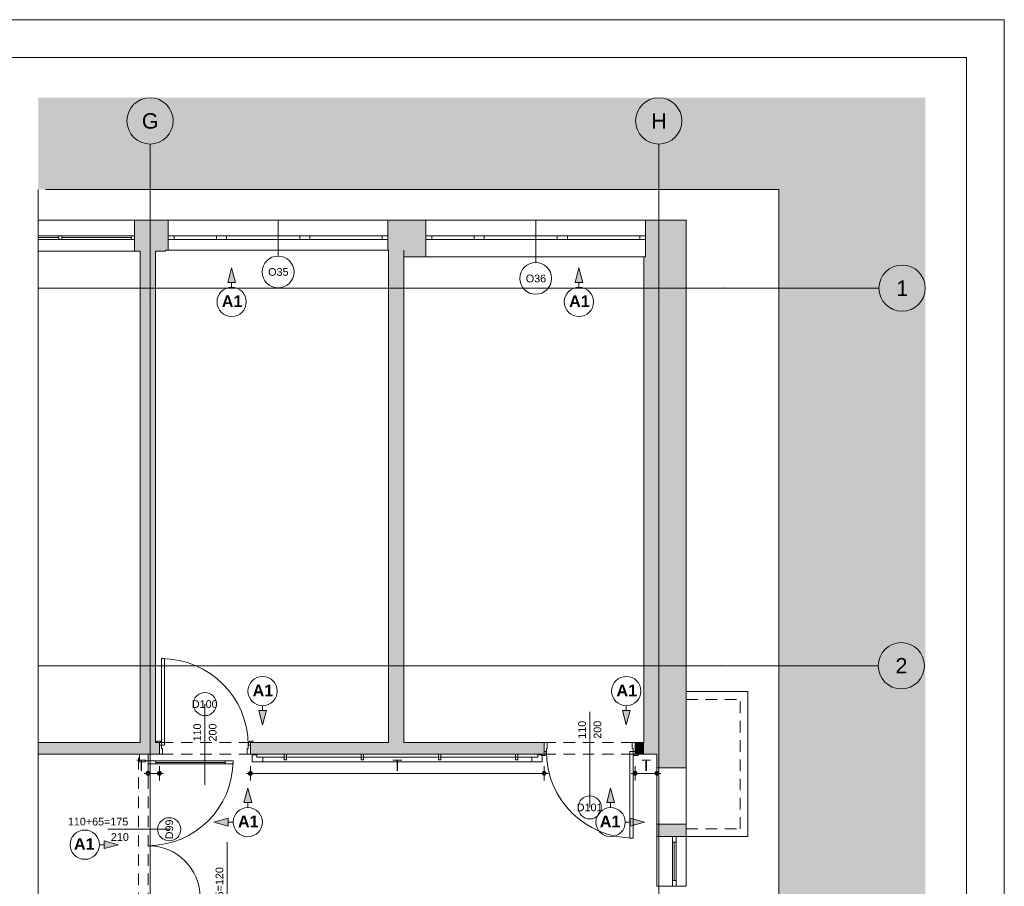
# Paper-space layout 'A-52 WYKOŃCZENIA ŚCIAN - PIĘTRO 7' of a CAD drawing. Header units: millimetres. Extents: x 0 to 420, y 0 to 297.
# Tile 11 of 11: x 292 to 420, y 185 to 297. Entities that reach past the tile are written whole.
import ezdxf
from ezdxf.xclip import XClip

# ---------------------------------------------------------------- set-up
doc = ezdxf.new("R2010")
doc.units = ezdxf.units.MM
doc.header["$MEASUREMENT"] = 0
doc.header["$XCLIPFRAME"] = 0
for name, pattern in [('DASHDOTX2', [1000, 500, -250, 0, -250]), ('Przer. długie kreski', [2.5, 1.5, -1]), ('PRZERYWANA_DU_A', [550, 350, -200])]:
    doc.linetypes.add(name, pattern=pattern)
for name, color, linetype, lineweight in [('0_Nr_pióra__2', 8, 'Continuous', 13), ('A__OKŁADZINY ŚCIAN_Nr_pióra__1', 7, 'Continuous', 20), ('A_Arkusz_Nr_pióra__1', 7, 'Continuous', 20), ('A_ściany_Nr_pióra__1', 7, 'Continuous', 20), ('Drzwi Archicad_Nr_pióra__3', 252, 'Continuous', 13), ('Okna Archicada_Nr_pióra__3', 252, 'Continuous', 13), ('Znaczniki drzwi Archicada_Nr_pióra__3', 252, 'Continuous', 13), ('Znaczniki okien Archicada_Nr_pióra__3', 252, 'Continuous', 13)]:
    doc.layers.add(name, color=color, linetype=linetype, lineweight=lineweight)
for name, color, linetype in [('A__OKŁADZINY ŚCIAN', 7, 'Continuous'), ('A_podrys', 7, 'Continuous'), ('A_ściany', 7, 'Continuous')]:
    doc.layers.add(name, color=color, linetype=linetype)
for name, color, linetype, lineweight, true_color in [('A__OKŁADZINY ŚCIAN_Nr_pióra__7', 7, 'Continuous', 18, 0x171717), ('A_osie_Nr_pióra__16', 7, 'Continuous', 5, 0x0f0f0f), ('A_osie_Nr_pióra__76', 7, 'Continuous', 5, 0x2d2d2d), ('A_ściany proj_Nr_pióra__21', 7, 'Continuous', 5, 0xb0b0b0), ('A_ściany_Nr_pióra__10', 7, 'Continuous', 13, 0x4b4b4b), ('A_ściany_Nr_pióra__19', 7, 'Continuous', 5, 0x191919), ('AR ODBOJOPORĘCZ_Nr_pióra__10', 7, 'Continuous', 13, 0x4b4b4b), ('Okna Archicada_Nr_pióra__19', 7, 'Continuous', 5, 0x191919)]:
    doc.layers.add(name, color=color, linetype=linetype, lineweight=lineweight, true_color=true_color)
doc.styles.add('STYL_AUTOMATYCZNY_1', font='arial.ttf')
doc.styles.add('STYL_AUTOMATYCZNY_3', font='arial.ttf')
doc.styles.add('STYL_AUTOMATYCZNY_4', font='arial.ttf')
doc.styles.add('STYL_AUTOMATYCZNY_5', font='arial.ttf')

# ---------------------------------------------------------------- blocks, each defined once
blk = doc.blocks.new('Rysunek_2_2', base_point=(-1730.12, -267.92))
at = {"linetype": 'Continuous', "lineweight": 0, "true_color": 0x484848}
blk.add_hatch(color=251, dxfattribs=at).paths.add_polyline_path([(409.74, 286.86), (294.68, 286.86), (294.68, 274.97), (390.74, 274.97), (390.74, 116.16), (294.68, 116.16), (294.68, 111.16), (409.74, 111.16)])
at = {"layer": 'A__OKŁADZINY ŚCIAN', "linetype": 'Continuous', "lineweight": 0, "true_color": 0x000000}
for points in [[(319.76, 264.78), (319.26, 262.91), (320.26, 262.91)], [(364.82, 264.78), (364.32, 262.91), (365.32, 262.91)], [(323.77, 205.47), (324.27, 207.33), (323.27, 207.33)], [(370.96, 205.47), (371.46, 207.33), (370.46, 207.33)], [(321.86, 197.27), (321.36, 195.4), (322.36, 195.4)], [(368.92, 197.27), (368.42, 195.4), (369.42, 195.4)], [(317.46, 192.86), (319.33, 192.36), (319.33, 193.36)], [(373.32, 192.86), (371.45, 193.36), (371.45, 192.36)], [(305.1, 189.94), (303.24, 190.44), (303.24, 189.44)]]:
    blk.add_hatch(color=18, dxfattribs=at).paths.add_polyline_path(points)
at = {"layer": 'A__OKŁADZINY ŚCIAN', "linetype": 'Continuous', "lineweight": 0, "true_color": 0x171717}
for points in [[(308.66, 199.19), (308.68, 199.09), (308.73, 199.01), (308.81, 198.95), (308.91, 198.94), (309, 198.95), (309.08, 199.01), (309.14, 199.09), (309.16, 199.19), (309.14, 199.28), (309.08, 199.36), (309, 199.42), (308.91, 199.44), (308.81, 199.42), (308.73, 199.36), (308.68, 199.28)], [(310.14, 199.19), (310.16, 199.09), (310.22, 199.01), (310.3, 198.95), (310.39, 198.94), (310.49, 198.95), (310.57, 199.01), (310.62, 199.09), (310.64, 199.19), (310.62, 199.28), (310.57, 199.36), (310.49, 199.42), (310.39, 199.44), (310.3, 199.42), (310.22, 199.36), (310.16, 199.28)], [(321.94, 199.19), (321.96, 199.09), (322.02, 199.01), (322.1, 198.95), (322.19, 198.94), (322.29, 198.95), (322.37, 199.01), (322.42, 199.09), (322.44, 199.19), (322.42, 199.28), (322.37, 199.36), (322.29, 199.42), (322.19, 199.44), (322.1, 199.42), (322.02, 199.36), (321.96, 199.28)], [(360.06, 199.19), (360.08, 199.09), (360.14, 199.01), (360.22, 198.95), (360.31, 198.94), (360.41, 198.95), (360.49, 199.01), (360.54, 199.09), (360.56, 199.19), (360.54, 199.28), (360.49, 199.36), (360.41, 199.42), (360.31, 199.44), (360.22, 199.42), (360.14, 199.36), (360.08, 199.28)], [(371.86, 199.19), (371.88, 199.09), (371.94, 199.01), (372.02, 198.95), (372.11, 198.94), (372.21, 198.95), (372.29, 199.01), (372.34, 199.09), (372.36, 199.19), (372.34, 199.28), (372.29, 199.36), (372.21, 199.42), (372.11, 199.44), (372.02, 199.42), (371.94, 199.36), (371.88, 199.28)], [(374.69, 199.19), (374.71, 199.09), (374.77, 199.01), (374.85, 198.95), (374.94, 198.94), (375.04, 198.95), (375.12, 199.01), (375.17, 199.09), (375.19, 199.19), (375.17, 199.28), (375.12, 199.36), (375.04, 199.42), (374.94, 199.44), (374.85, 199.42), (374.77, 199.36), (374.71, 199.28)]]:
    blk.add_hatch(color=250, dxfattribs=at).paths.add_polyline_path(points)
at = {"layer": 'A_ściany', "linetype": 'Continuous', "lineweight": 0, "true_color": 0x000000}
for points in [[(307.17, 270.97), (307.17, 266.97), (311.17, 266.97), (311.17, 270.97)], [(311.17, 267.07), (311.54, 267.07), (311.54, 270.97), (311.17, 270.97)], [(340.04, 270.97), (340.04, 267.07), (342.09, 267.07), (342.09, 270.97)], [(342.09, 270.97), (342.09, 266.22), (344.96, 266.22), (344.96, 270.97)], [(373.24, 266.22), (373.24, 201.69), (378.74, 201.69), (378.74, 270.97)], [(373.46, 266.41), (378.74, 270.97), (373.46, 270.97)], [(342.09, 203.19), (342.09, 267.07), (340.09, 267.07), (340.09, 203.19)], [(309.9, 203.19), (309.9, 266.97), (307.91, 266.97), (307.91, 203.19)], [(310.39, 203.19), (294.68, 203.19), (294.68, 201.69), (310.39, 201.69)], [(322.19, 201.69), (360.31, 201.69), (360.31, 203.19), (322.19, 203.19)], [(372.11, 203.19), (372.11, 201.69), (373.24, 201.69), (373.24, 203.19)], [(378.74, 201.69), (374.94, 201.69), (374.94, 199.9), (377.44, 199.9), (378.74, 199.9)], [(374.94, 191), (378.74, 191), (378.74, 192.6), (377.44, 192.6), (374.94, 192.6)]]:
    blk.add_hatch(color=18, dxfattribs=at).paths.add_polyline_path(points)
at = {"layer": '0_Nr_pióra__2', "color": 8, "linetype": 'PRZERYWANA_DU_A', "lineweight": 13, "flags": 128}
for points in [[(294.68, 274.97), (294.68, 116.16)], [(294.68, 116.16), (390.74, 116.16), (390.74, 274.97), (294.68, 274.97)]]:
    blk.add_lwpolyline(points, dxfattribs=at)
at = {"layer": 'A__OKŁADZINY ŚCIAN_Nr_pióra__1', "color": 7, "linetype": 'Continuous', "lineweight": 20}
for p, q in [((319.76, 264.78), (319.26, 262.91)), ((319.76, 264.78), (320.26, 262.91)), ((364.82, 264.78), (364.32, 262.91)), ((364.82, 264.78), (365.32, 262.91)), ((320.26, 262.91), (319.26, 262.91)), ((319.76, 262.28), (319.76, 262.91)), ((365.32, 262.91), (364.32, 262.91)), ((364.82, 262.28), (364.82, 262.91)), ((323.27, 207.33), (324.27, 207.33)), ((323.77, 205.47), (323.27, 207.33)), ((323.77, 207.97), (323.77, 207.33)), ((323.77, 205.47), (324.27, 207.33)), ((370.46, 207.33), (371.46, 207.33)), ((370.96, 205.47), (370.46, 207.33)), ((370.96, 207.97), (370.96, 207.33)), ((370.96, 205.47), (371.46, 207.33)), ((321.86, 197.27), (321.36, 195.4)), ((321.86, 197.27), (322.36, 195.4)), ((368.92, 197.27), (368.42, 195.4)), ((368.92, 197.27), (369.42, 195.4)), ((322.36, 195.4), (321.36, 195.4)), ((321.86, 194.77), (321.86, 195.4)), ((369.42, 195.4), (368.42, 195.4)), ((368.92, 194.77), (368.92, 195.4)), ((317.46, 192.86), (319.33, 193.36)), ((319.33, 193.36), (319.33, 192.36)), ((371.45, 192.36), (371.45, 193.36)), ((373.32, 192.86), (371.45, 193.36)), ((317.46, 192.86), (319.33, 192.36)), ((319.96, 192.86), (319.33, 192.86)), ((370.82, 192.86), (371.45, 192.86)), ((373.32, 192.86), (371.45, 192.36)), ((303.24, 189.44), (303.24, 190.44)), ((305.1, 189.94), (303.24, 190.44)), ((302.6, 189.94), (303.24, 189.94)), ((305.1, 189.94), (303.24, 189.44))]:
    blk.add_line(p, q, dxfattribs=at)
for centre in [(319.76, 260.37), (364.82, 260.37), (323.77, 209.87), (370.96, 209.87), (321.86, 192.86), (368.92, 192.86), (300.7, 189.94)]:
    blk.add_circle(centre, 1.9, dxfattribs=at)
at = {"layer": 'A__OKŁADZINY ŚCIAN_Nr_pióra__7', "color": 250, "linetype": 'Continuous', "lineweight": 18, "true_color": 0x171717}
for p, q in [((308.91, 199.44), (308.91, 200.12)), ((310.39, 199.44), (310.39, 200.12)), ((322.19, 199.44), (322.19, 200.12)), ((360.31, 199.44), (360.31, 200.12)), ((372.11, 199.44), (372.11, 200.12)), ((374.94, 199.44), (374.94, 200.12)), ((308.41, 199.19), (308.66, 199.19)), ((308.91, 198.25), (308.91, 198.94)), ((309.16, 199.19), (310.14, 199.19)), ((310.39, 198.25), (310.39, 198.94)), ((310.64, 199.19), (310.89, 199.19)), ((321.69, 199.19), (321.94, 199.19)), ((322.19, 198.25), (322.19, 198.94)), ((322.44, 199.19), (360.06, 199.19)), ((360.31, 198.25), (360.31, 198.94)), ((360.56, 199.19), (360.81, 199.19)), ((371.61, 199.19), (371.86, 199.19)), ((372.11, 198.25), (372.11, 198.94)), ((372.36, 199.19), (374.69, 199.19)), ((374.94, 198.25), (374.94, 198.94)), ((375.19, 199.19), (375.44, 199.19))]:
    blk.add_line(p, q, dxfattribs=at)
for centre in [(308.91, 199.19), (310.39, 199.19), (322.19, 199.19), (360.31, 199.19), (372.11, 199.19), (374.94, 199.19)]:
    blk.add_circle(centre, 0.25, dxfattribs=at)
at = {"layer": 'A_osie_Nr_pióra__16', "color": 250, "linetype": 'DASHDOTX2', "lineweight": 5, "true_color": 0x0f0f0f}
for p, q in [((309.17, 260.61), (309.17, 280.86)), ((375.17, 260.61), (375.17, 280.86)), ((383.49, 262.16), (294.68, 262.16)), ((383.49, 262.16), (403.74, 262.16)), ((309.17, 260.61), (309.17, 111.16)), ((375.17, 260.61), (375.17, 111.16)), ((383.39, 213.16), (294.68, 213.16)), ((383.39, 213.16), (403.64, 213.16))]:
    blk.add_line(p, q, dxfattribs=at)
for p in [(383.49, 262.16), (383.49, 262.16), (309.17, 260.61), (309.17, 260.61), (375.17, 260.61), (375.17, 260.61), (383.39, 213.16), (383.39, 213.16)]:
    blk.add_point(p, dxfattribs=at)
at = {"layer": 'A_osie_Nr_pióra__76', "color": 250, "linetype": 'Continuous', "lineweight": 5, "true_color": 0x2d2d2d}
for centre in [(309.17, 283.86), (375.17, 283.86), (406.74, 262.16), (406.64, 213.16)]:
    blk.add_circle(centre, 3, dxfattribs=at)
at = {"layer": 'A_ściany proj_Nr_pióra__21', "color": 253, "linetype": 'Continuous', "lineweight": 5, "true_color": 0xb0b0b0}
for p, q in [((307.79, 201.69), (307.69, 201.69)), ((307.82, 201.69), (307.79, 201.69)), ((307.94, 201.69), (307.82, 201.69)), ((308.69, 201.69), (307.94, 201.69)), ((308.82, 201.69), (308.69, 201.69)), ((308.94, 201.69), (308.82, 201.69))]:
    blk.add_line(p, q, dxfattribs=at)
at = {"layer": 'A_ściany_Nr_pióra__1', "color": 7, "linetype": 'Continuous', "lineweight": 20}
for p, q in [((307.17, 266.97), (307.17, 270.97)), ((311.54, 270.97), (311.54, 268.97)), ((340.04, 270.97), (340.04, 268.97)), ((344.96, 270.97), (344.96, 268.97)), ((373.46, 270.97), (373.46, 268.97)), ((311.54, 268.97), (311.54, 268.47)), ((311.54, 268.47), (311.54, 267.07)), ((340.04, 268.97), (340.04, 268.47)), ((340.04, 268.47), (340.04, 267.07)), ((344.96, 268.97), (344.96, 268.47)), ((344.96, 268.47), (344.96, 266.22)), ((373.46, 268.97), (373.46, 268.47)), ((373.46, 268.47), (373.46, 266.22)), ((310.39, 203.19), (310.02, 203.19)), ((310.39, 202.84), (310.39, 203.19)), ((322.19, 203.19), (322.56, 203.19)), ((322.19, 202.84), (322.19, 203.19)), ((360.31, 203.19), (360.31, 202.04)), ((372.11, 203.19), (372.11, 202.04)), ((310.39, 201.69), (310.39, 202.84)), ((322.19, 201.69), (322.19, 202.84)), ((360.31, 202.04), (360.31, 201.69)), ((372.11, 202.04), (372.11, 201.69)), ((360.31, 201.69), (359.94, 201.69)), ((372.11, 201.69), (372.48, 201.69)), ((377.44, 199.9), (374.94, 199.9)), ((377.44, 199.9), (378.74, 199.9)), ((377.44, 192.6), (374.94, 192.6)), ((377.44, 192.6), (378.74, 192.6)), ((378.74, 191), (374.94, 191)), ((378.74, 184.54), (374.94, 184.54))]:
    blk.add_line(p, q, dxfattribs=at)
at = {"layer": 'A_ściany_Nr_pióra__1', "color": 7, "linetype": 'Continuous', "lineweight": 20, "flags": 128}
for points in [[(311.17, 270.97), (307.17, 270.97)], [(311.54, 270.97), (311.17, 270.97)], [(342.09, 270.97), (340.04, 270.97)], [(344.96, 270.97), (342.09, 270.97)], [(378.74, 270.97), (373.46, 270.97)], [(378.74, 201.69), (378.74, 270.97)], [(311.17, 266.97), (311.17, 267.07)], [(311.17, 267.07), (311.54, 267.07)], [(340.04, 267.07), (340.09, 267.07)], [(340.09, 267.07), (340.09, 203.19)], [(342.09, 267.07), (342.09, 266.22)], [(342.09, 203.19), (342.09, 267.07)], [(307.17, 266.97), (307.91, 266.97)], [(307.91, 266.97), (307.91, 203.19)], [(309.9, 266.97), (311.17, 266.97)], [(309.9, 203.19), (309.9, 266.97)], [(342.09, 266.22), (344.96, 266.22)], [(373.24, 266.22), (373.24, 203.19)], [(307.91, 203.19), (294.68, 203.19)], [(310.39, 203.19), (309.9, 203.19)], [(340.09, 203.19), (322.19, 203.19)], [(360.31, 203.19), (342.09, 203.19)], [(373.24, 203.19), (372.11, 203.19)], [(294.68, 201.69), (310.39, 201.69)], [(322.19, 201.69), (360.31, 201.69)], [(372.11, 201.69), (373.24, 201.69)], [(373.24, 201.69), (374.94, 201.69)], [(374.94, 201.69), (374.94, 199.9)], [(378.74, 199.9), (378.74, 201.69)], [(374.94, 192.6), (374.94, 191)], [(378.74, 191), (378.74, 192.6)]]:
    blk.add_lwpolyline(points, dxfattribs=at)
at = {"layer": 'A_ściany_Nr_pióra__10', "color": 251, "linetype": 'Continuous', "lineweight": 13, "true_color": 0x4b4b4b}
for p, q in [((378.74, 209.8), (386.74, 209.8)), ((386.74, 191), (386.74, 209.8)), ((378.74, 191), (386.74, 191))]:
    blk.add_line(p, q, dxfattribs=at)
at = {"layer": 'A_ściany_Nr_pióra__10', "color": 251, "linetype": 'Przer. długie kreski', "lineweight": 13, "true_color": 0x4b4b4b}
for p, q in [((378.74, 208.8), (385.74, 208.8)), ((385.74, 192), (385.74, 208.8)), ((378.74, 192), (385.74, 192))]:
    blk.add_line(p, q, dxfattribs=at)
at = {"layer": 'A_ściany_Nr_pióra__19', "color": 250, "linetype": 'Continuous', "lineweight": 5, "true_color": 0x191919}
for p, q in [((307.17, 270.97), (294.68, 270.97)), ((294.68, 266.97), (307.17, 266.97)), ((374.94, 191), (374.94, 184.54)), ((378.74, 184.54), (378.74, 191))]:
    blk.add_line(p, q, dxfattribs=at)
at = {"layer": 'AR ODBOJOPORĘCZ_Nr_pióra__10', "color": 251, "linetype": 'Continuous', "lineweight": 13, "true_color": 0x4b4b4b}
for p, q in [((322.44, 201.58), (322.44, 200.69)), ((323.04, 201.58), (322.44, 201.58)), ((322.44, 201.58), (322.44, 200.69)), ((322.44, 200.69), (360.06, 200.69)), ((322.44, 200.69), (360.06, 200.69)), ((323.04, 201.28), (323.04, 201.58)), ((323.04, 201.28), (359.47, 201.28)), ((323.79, 200.69), (323.79, 201.28)), ((326.88, 201.69), (326.58, 201.69)), ((326.58, 201.69), (326.58, 200.96)), ((326.58, 200.96), (326.88, 200.96)), ((326.88, 200.96), (326.88, 201.69)), ((336.88, 201.69), (336.58, 201.69)), ((336.58, 201.69), (336.58, 200.96)), ((336.58, 200.96), (336.88, 200.96)), ((336.88, 200.96), (336.88, 201.69)), ((346.88, 201.69), (346.58, 201.69)), ((346.58, 201.69), (346.58, 200.96)), ((346.58, 200.96), (346.88, 200.96)), ((346.88, 200.96), (346.88, 201.69)), ((356.88, 201.69), (356.58, 201.69)), ((356.58, 201.69), (356.58, 200.96)), ((356.58, 200.96), (356.88, 200.96)), ((356.88, 200.96), (356.88, 201.69)), ((358.71, 200.69), (358.71, 201.28)), ((359.47, 201.28), (359.47, 201.58)), ((359.47, 201.58), (360.06, 201.58)), ((360.06, 201.58), (360.06, 200.69)), ((360.06, 200.69), (360.06, 201.58))]:
    blk.add_line(p, q, dxfattribs=at)
at = {"layer": 'Drzwi Archicad_Nr_pióra__3', "color": 252, "linetype": 'Continuous', "lineweight": 13}
for p, q in [((310.67, 214.08), (310.67, 202.84)), ((311.07, 214.08), (310.67, 214.08)), ((311.07, 202.84), (311.07, 214.08)), ((310.02, 203.19), (310.02, 203.38)), ((310.02, 203.38), (310.52, 203.38)), ((310.52, 203.19), (310.02, 203.19)), ((310.39, 203.19), (310.02, 203.19)), ((310.39, 203.19), (310.02, 203.19)), ((310.39, 202.84), (310.39, 203.19)), ((310.39, 203.19), (310.64, 203.19)), ((310.39, 202.84), (310.39, 203.19)), ((310.39, 202.84), (310.39, 203.19)), ((310.52, 203.38), (310.52, 203.19)), ((310.64, 203.19), (310.64, 202.84)), ((321.94, 202.84), (321.94, 203.19)), ((321.94, 203.19), (322.19, 203.19)), ((322.06, 203.38), (322.56, 203.38)), ((322.06, 203.19), (322.06, 203.38)), ((322.56, 203.19), (322.06, 203.19)), ((322.19, 203.19), (322.19, 202.84)), ((322.19, 202.84), (322.19, 203.19)), ((322.19, 202.84), (322.19, 203.19)), ((322.19, 203.19), (322.56, 203.19)), ((322.19, 203.19), (322.56, 203.19)), ((322.56, 203.38), (322.56, 203.19)), ((360.31, 202.04), (360.31, 203.19)), ((360.31, 203.19), (360.71, 203.19)), ((360.31, 203.19), (360.31, 202.04)), ((360.31, 203.19), (360.31, 202.04)), ((360.71, 203.19), (360.71, 202.44)), ((371.71, 202.44), (371.71, 203.19)), ((371.71, 203.19), (372.11, 203.19)), ((372.11, 203.19), (372.11, 202.04)), ((372.11, 203.19), (372.11, 202.04)), ((372.11, 203.19), (372.11, 202.04)), ((310.64, 202.84), (310.39, 202.84)), ((310.39, 201.69), (310.39, 202.84)), ((310.39, 202.84), (310.67, 202.84)), ((310.39, 201.69), (310.39, 202.84)), ((310.39, 201.69), (310.39, 202.84)), ((310.67, 202.84), (310.67, 202.44)), ((310.67, 202.84), (311.07, 202.84)), ((310.67, 202.44), (310.79, 202.44)), ((310.79, 202.44), (310.79, 201.69)), ((321.79, 201.69), (321.79, 202.44)), ((321.79, 202.44), (321.91, 202.44)), ((321.91, 202.44), (321.91, 202.84)), ((321.91, 202.84), (322.19, 202.84)), ((322.19, 202.84), (321.94, 202.84)), ((322.19, 202.84), (322.19, 201.69)), ((322.19, 201.69), (322.19, 202.84)), ((322.19, 201.69), (322.19, 202.84)), ((360.31, 201.69), (360.31, 202.04)), ((360.31, 202.04), (360.56, 202.04)), ((360.59, 202.04), (360.31, 202.04)), ((360.31, 202.04), (360.31, 201.69)), ((360.31, 202.04), (360.31, 201.69)), ((360.56, 202.04), (360.56, 201.69)), ((360.71, 202.44), (360.59, 202.44)), ((360.59, 202.44), (360.59, 202.04)), ((371.83, 202.04), (371.43, 202.04)), ((371.43, 202.04), (371.43, 190.8)), ((371.83, 202.44), (371.71, 202.44)), ((371.83, 202.04), (371.83, 202.44)), ((372.11, 202.04), (371.83, 202.04)), ((371.83, 190.8), (371.83, 202.04)), ((371.86, 201.69), (371.86, 202.04)), ((371.86, 202.04), (372.11, 202.04)), ((372.11, 202.04), (372.11, 201.69)), ((372.11, 202.04), (372.11, 201.69)), ((372.11, 202.04), (372.11, 201.69)), ((307.79, 201.69), (307.69, 201.69)), ((307.79, 201.69), (308.94, 201.69)), ((307.79, 200.69), (307.79, 201.69)), ((307.82, 201.69), (307.79, 201.69)), ((307.82, 201.69), (307.79, 201.69)), ((308.54, 200.69), (307.79, 200.69)), ((307.94, 201.69), (307.82, 201.69)), ((307.94, 201.69), (307.82, 201.69)), ((308.69, 201.69), (307.94, 201.69)), ((308.69, 201.69), (307.94, 201.69)), ((308.94, 200.81), (308.54, 200.81)), ((308.54, 200.81), (308.54, 200.69)), ((308.82, 201.69), (308.69, 201.69)), ((308.82, 201.69), (308.69, 201.69)), ((308.94, 201.69), (308.82, 201.69)), ((308.94, 201.69), (308.82, 201.69)), ((308.94, 201.69), (308.94, 200.81)), ((309.94, 200.81), (308.94, 200.81)), ((308.94, 200.81), (308.94, 200.41)), ((309.94, 200.41), (309.94, 200.81)), ((318.94, 200.61), (309.94, 200.61)), ((310.79, 201.69), (310.39, 201.69)), ((319.94, 200.81), (318.94, 200.81)), ((318.94, 200.81), (318.94, 200.41)), ((319.94, 200.41), (319.94, 200.81)), ((322.19, 201.69), (321.79, 201.69)), ((359.94, 201.5), (359.94, 201.69)), ((359.94, 201.69), (360.44, 201.69)), ((360.31, 201.69), (359.94, 201.69)), ((360.31, 201.69), (359.94, 201.69)), ((360.44, 201.5), (359.94, 201.5)), ((360.56, 201.69), (360.31, 201.69)), ((360.44, 201.69), (360.44, 201.5)), ((372.11, 201.69), (371.86, 201.69)), ((371.98, 201.69), (372.48, 201.69)), ((371.98, 201.5), (371.98, 201.69)), ((372.48, 201.5), (371.98, 201.5)), ((372.11, 201.69), (372.48, 201.69)), ((372.11, 201.69), (372.48, 201.69)), ((372.48, 201.69), (372.48, 201.5)), ((308.94, 200.41), (309.94, 200.41)), ((318.94, 200.41), (319.94, 200.41)), ((371.43, 190.8), (371.83, 190.8))]:
    blk.add_line(p, q, dxfattribs=at)
at = {"layer": 'Drzwi Archicad_Nr_pióra__3', "color": 252, "linetype": 'Przer. długie kreski', "lineweight": 13}
for p, q in [((322.19, 203.19), (310.39, 203.19)), ((360.31, 203.19), (372.11, 203.19)), ((307.69, 182.19), (307.69, 201.69)), ((308.94, 182.19), (308.94, 201.69)), ((322.19, 201.69), (310.39, 201.69)), ((360.31, 201.69), (372.11, 201.69))]:
    blk.add_line(p, q, dxfattribs=at)
at = {"layer": 'Drzwi Archicad_Nr_pióra__3', "color": 252, "linetype": 'Continuous', "lineweight": 13, "flags": 128}
for points in [[(318.94, 200.81), (309.94, 200.81), (309.94, 200.61), (318.94, 200.61)], [(318.94, 200.61), (309.94, 200.61), (309.94, 200.41), (318.94, 200.41)]]:
    blk.add_lwpolyline(points, close=True, dxfattribs=at)
at = {"layer": 'Drzwi Archicad_Nr_pióra__3', "color": 252, "linetype": 'Continuous', "lineweight": 13}
for centre, radius, start, end in [((310.67, 202.84), 11.24, 0, 90), ((371.83, 202.04), 11.24, 180, 270), ((308.94, 200.81), 11, 270, 0), ((308.94, 183.07), 6.74, 0, 90)]:
    blk.add_arc(centre, radius, start, end, dxfattribs=at)
at = {"layer": 'Okna Archicada_Nr_pióra__19', "color": 250, "linetype": 'Continuous', "lineweight": 5, "true_color": 0x191919}
for p, q in [((294.68, 268.97), (307.17, 268.97)), ((297.33, 268.72), (294.68, 268.72)), ((307.17, 268.47), (294.68, 268.47)), ((297.33, 268.97), (297.33, 268.47)), ((297.73, 268.97), (297.73, 268.47)), ((306.77, 268.72), (297.73, 268.72)), ((306.77, 268.97), (306.77, 268.47)), ((307.17, 268.97), (307.17, 268.47)), ((377.44, 199.9), (374.94, 199.9)), ((374.94, 192.6), (374.94, 199.9)), ((377.44, 199.9), (378.74, 199.9)), ((378.74, 192.6), (378.74, 199.9)), ((377.44, 192.6), (374.94, 192.6)), ((377.44, 192.6), (378.74, 192.6)), ((376.94, 184.54), (376.94, 191)), ((376.94, 191), (377.44, 191)), ((377.44, 191), (377.44, 184.54)), ((376.94, 190.25), (377.44, 190.25)), ((377.19, 185.29), (377.19, 190.25)), ((376.94, 185.29), (377.44, 185.29)), ((377.44, 184.54), (376.94, 184.54))]:
    blk.add_line(p, q, dxfattribs=at)
at = {"layer": 'Okna Archicada_Nr_pióra__3', "color": 252, "linetype": 'Continuous', "lineweight": 13}
for p, q in [((311.54, 270.97), (340.04, 270.97)), ((311.54, 270.97), (311.54, 268.97)), ((340.04, 270.97), (340.04, 268.97)), ((344.96, 270.97), (373.46, 270.97)), ((344.96, 270.97), (344.96, 268.97)), ((373.46, 270.97), (373.46, 268.97)), ((311.54, 268.97), (312.29, 268.97)), ((311.54, 268.97), (311.54, 268.47)), ((311.54, 268.97), (311.54, 268.47)), ((312.29, 268.47), (311.54, 268.47)), ((311.54, 268.47), (311.54, 267.07)), ((312.29, 268.97), (312.29, 268.47)), ((312.29, 268.97), (317.79, 268.97)), ((317.79, 268.47), (312.29, 268.47)), ((317.79, 268.47), (317.79, 268.97)), ((317.79, 268.97), (318.44, 268.97)), ((318.44, 268.47), (317.79, 268.47)), ((318.44, 268.97), (319.09, 268.97)), ((319.09, 268.47), (318.44, 268.47)), ((319.09, 268.97), (319.09, 268.47)), ((319.09, 268.97), (328.59, 268.97)), ((328.59, 268.47), (319.09, 268.47)), ((328.59, 268.47), (328.59, 268.97)), ((328.59, 268.97), (329.24, 268.97)), ((329.24, 268.47), (328.59, 268.47)), ((329.24, 268.97), (329.89, 268.97)), ((329.89, 268.47), (329.24, 268.47)), ((329.89, 268.97), (329.89, 268.47)), ((329.89, 268.97), (339.29, 268.97)), ((339.29, 268.47), (329.89, 268.47)), ((339.29, 268.47), (339.29, 268.97)), ((339.29, 268.97), (340.04, 268.97)), ((340.04, 268.47), (339.29, 268.47)), ((340.04, 268.97), (340.04, 268.47)), ((340.04, 268.97), (340.04, 268.47)), ((340.04, 268.47), (340.04, 267.07)), ((344.96, 268.97), (345.71, 268.97)), ((344.96, 268.97), (344.96, 268.47)), ((344.96, 268.97), (344.96, 268.47)), ((345.71, 268.47), (344.96, 268.47)), ((344.96, 268.47), (344.96, 266.22)), ((345.71, 268.97), (345.71, 268.47)), ((345.71, 268.97), (351.21, 268.97)), ((351.21, 268.47), (345.71, 268.47)), ((351.21, 268.47), (351.21, 268.97)), ((351.21, 268.97), (351.86, 268.97)), ((351.86, 268.47), (351.21, 268.47)), ((351.86, 268.97), (352.51, 268.97)), ((352.51, 268.47), (351.86, 268.47)), ((352.51, 268.97), (352.51, 268.47)), ((352.51, 268.97), (362.01, 268.97)), ((362.01, 268.47), (352.51, 268.47)), ((362.01, 268.47), (362.01, 268.97)), ((362.01, 268.97), (362.66, 268.97)), ((362.66, 268.47), (362.01, 268.47)), ((362.66, 268.97), (363.31, 268.97)), ((363.31, 268.47), (362.66, 268.47)), ((363.31, 268.97), (363.31, 268.47)), ((363.31, 268.97), (372.71, 268.97)), ((372.71, 268.47), (363.31, 268.47)), ((372.71, 268.47), (372.71, 268.97)), ((372.71, 268.97), (373.46, 268.97)), ((373.46, 268.47), (372.71, 268.47)), ((373.46, 268.97), (373.46, 268.47)), ((373.46, 268.97), (373.46, 268.47)), ((373.46, 268.47), (373.46, 266.22)), ((311.54, 267.07), (340.04, 267.07)), ((344.96, 266.22), (373.46, 266.22))]:
    blk.add_line(p, q, dxfattribs=at)
at = {"layer": 'Znaczniki drzwi Archicada_Nr_pióra__3', "color": 252, "linetype": 'Continuous', "lineweight": 13}
for p, q in [((316.29, 208.19), (316.29, 197.69)), ((366.21, 194.78), (366.21, 207.19)), ((311.66, 191.94), (303.69, 191.94)), ((319.16, 174.39), (319.16, 190.25))]:
    blk.add_line(p, q, dxfattribs=at)
at = {"layer": 'Znaczniki drzwi Archicada_Nr_pióra__3', "color": 252, "linetype": 'Continuous', "lineweight": 13, "flags": 128}
for points in [[(317.79, 208.19, 1), (314.79, 208.19, 1)], [(364.71, 194.78, 1), (367.71, 194.78, 1)], [(311.66, 190.44, 1), (311.66, 193.44, 1)]]:
    blk.add_lwpolyline(points, format="xyb", close=True, dxfattribs=at)
at = {"layer": 'Znaczniki okien Archicada_Nr_pióra__3', "color": 252, "linetype": 'Continuous', "lineweight": 13}
for p, q in [((325.79, 266.32), (325.79, 270.97)), ((359.21, 265.47), (359.21, 270.97))]:
    blk.add_line(p, q, dxfattribs=at)
for centre, start, end in [((325.79, 264.27), 0, 180), ((359.21, 263.42), 0, 180), ((325.79, 264.27), 180, 0), ((359.21, 263.42), 180, 0)]:
    blk.add_arc(centre, 2.06, start, end, dxfattribs=at)
at = {"layer": 'A__OKŁADZINY ŚCIAN_Nr_pióra__1', "color": 7, "linetype": 'Continuous', "lineweight": 20, "char_height": 1.5, "style": 'STYL_AUTOMATYCZNY_3'}
for s, insert, attachment_point in [('\\A1;{\\pql;\\fArial|b1|i0|c238|p0;\\W1.000000;A1}', (318.48, 260.46), 4), ('\\A1;{\\pql;\\fArial|b1|i0|c238|p0;\\W1.000000;A1}', (363.54, 260.46), 4), ('\\A1;{\\pql;\\fArial|b1|i0|c238|p0;\\W1.000000;A1}', (322.48, 209.95), 4), ('\\A1;{\\pql;\\fArial|b1|i0|c238|p0;\\W1.000000;A1}', (369.68, 209.95), 4), ('\\A1;{\\pql;\\fArial|b1|i0|c238|p0;\\W1.000000;A1}', (320.58, 192.95), 4), ('\\A1;{\\pqr;\\fArial|b1|i0|c238|p0;\\W1.000000;A1}', (370.2, 192.95), 6), ('\\A1;{\\pqr;\\fArial|b1|i0|c238|p0;\\W1.000000;A1}', (301.98, 190.03), 6)]:
    blk.add_mtext(s, dxfattribs=dict(at, insert=insert, attachment_point=attachment_point))
at = {"layer": 'A__OKŁADZINY ŚCIAN_Nr_pióra__7', "color": 250, "linetype": 'Continuous', "lineweight": 18, "true_color": 0x171717, "char_height": 1.5, "width": 1.2566, "attachment_point": 7, "style": 'STYL_AUTOMATYCZNY_5'}
for insert in [(307.4, 199.49), (340.62, 199.49), (372.9, 199.49)]:
    blk.add_mtext('\\A1;{\\pql;\\fArial|b0|i0|c238|p0;\\W1.000000;T}', dxfattribs=dict(at, insert=insert))
at = {"layer": 'A_osie_Nr_pióra__76', "color": 250, "linetype": 'Continuous', "lineweight": 5, "true_color": 0x2d2d2d, "char_height": 2, "attachment_point": 1, "style": 'STYL_AUTOMATYCZNY_1'}
for s, insert in [('\\A1;{\\pql;\\pt0;\\fArial|b0|i0|c238|p0;\\W1.000000;G}', (308.11, 284.86)), ('\\A1;{\\pql;\\pt0;\\fArial|b0|i0|c238|p0;\\W1.000000;H}', (374.18, 284.86)), ('\\A1;{\\pql;\\pt0;\\fArial|b0|i0|c238|p0;\\W1.000000;1}', (405.98, 263.16)), ('\\A1;{\\pql;\\pt0;\\fArial|b0|i0|c238|p0;\\W1.000000;2}', (405.88, 214.16))]:
    blk.add_mtext(s, dxfattribs=dict(at, insert=insert))
at = {"layer": 'Znaczniki drzwi Archicada_Nr_pióra__3', "color": 252, "linetype": 'Continuous', "lineweight": 13, "char_height": 1, "attachment_point": 7, "style": 'STYL_AUTOMATYCZNY_4'}
for s, insert in [('\\A1;{\\pql;\\fArial CE|b0|i0|c238|p0;\\W1.000000;D100}', (314.6, 207.67)), ('\\A1;{\\pql;\\fArial CE|b0|i0|c238|p0;\\W1.000000;D101}', (364.53, 194.26)), ('\\A1;{\\pql;\\fArial CE|b0|i0|c238|p0;\\W1.000000;110+65=175}', (298.51, 192.42)), ('\\A1;{\\pql;\\fArial CE|b0|i0|c238|p0;\\W1.000000;210}', (304.09, 190.42))]:
    blk.add_mtext(s, dxfattribs=dict(at, insert=insert))
at = {"layer": 'Znaczniki drzwi Archicada_Nr_pióra__3', "color": 252, "linetype": 'Continuous', "lineweight": 13, "char_height": 1, "attachment_point": 7, "rotation": 90}
for s, insert, style in [('\\A1;{\\pql;\\fArial CE|b0|i0|c238|p0;\\W1.000000;110}', (365.73, 203.69), 'STYL_AUTOMATYCZNY_4'), ('\\A1;{\\pql;\\fArial CE|b0|i0|c238|p0;\\W1.000000;200}', (367.73, 203.69), 'STYL_AUTOMATYCZNY_4'), ('\\A1;{\\pql;\\fArial CE|b0|i0|c238|p0;\\W1.000000;110}', (315.81, 203.33), 'STYL_AUTOMATYCZNY_4'), ('\\A1;{\\pql;\\fArial CE|b0|i0|c238|p0;\\W1.000000;200}', (317.81, 203.33), 'STYL_AUTOMATYCZNY_4'), ('\\A1;{\\pql;\\fArial CE|b0|i0|c238|p0;\\W1.000000;D99}', (312.18, 190.64), 'STYL_AUTOMATYCZNY_4'), ('\\A1;{\\pql;\\pt1;\\fArial|b0|i0|c238|p0;\\W1.000000;100,5+19,5=120}', (318.86, 176.85), 'STYL_AUTOMATYCZNY_1')]:
    blk.add_mtext(s, dxfattribs=dict(at, insert=insert, style=style))
at = {"layer": 'Znaczniki okien Archicada_Nr_pióra__3', "color": 252, "linetype": 'Continuous', "lineweight": 13, "char_height": 1, "attachment_point": 7, "style": 'STYL_AUTOMATYCZNY_1'}
for s, insert in [('\\A1;{\\pql;\\pt1;\\fArial|b0|i0|c238|p0;\\W1.000000;O35}', (324.5, 263.75)), ('\\A1;{\\pql;\\pt1;\\fArial|b0|i0|c238|p0;\\W1.000000;O36}', (357.92, 262.9))]:
    blk.add_mtext(s, dxfattribs=dict(at, insert=insert))

psp = doc.layouts.new('A-52 WYKOŃCZENIA ŚCIAN - PIĘTRO 7')

# ---------------------------------------------------------------- linework, layer by layer
at = {"layer": 'A_Arkusz_Nr_pióra__1', "color": 7, "linetype": 'Continuous', "lineweight": 20}
for q in [(29.9, 292.1), (415.1, 4.9)]:
    psp.add_line((415.1, 292.1), q, dxfattribs=at)
at = {"layer": 'A_Arkusz_Nr_pióra__1', "color": 7, "linetype": 'Continuous', "lineweight": 20, "flags": 128}
psp.add_lwpolyline([(0, 297), (420, 297), (420, 0), (0, 0)], close=True, dxfattribs=at)

# ---------------------------------------------------------------- block references
at = {"layer": 'A_podrys', "color": 37, "linetype": 'Continuous', "lineweight": 5, "true_color": 0x656532}
ref = psp.add_blockref('Rysunek_2_2', (-1730.12, -267.92), dxfattribs=at)
XClip(ref).set_block_clipping_path([(294.676712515, 111.1557487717), (409.7419227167, 286.8648056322)])

doc.saveas('drawing.dxf')
